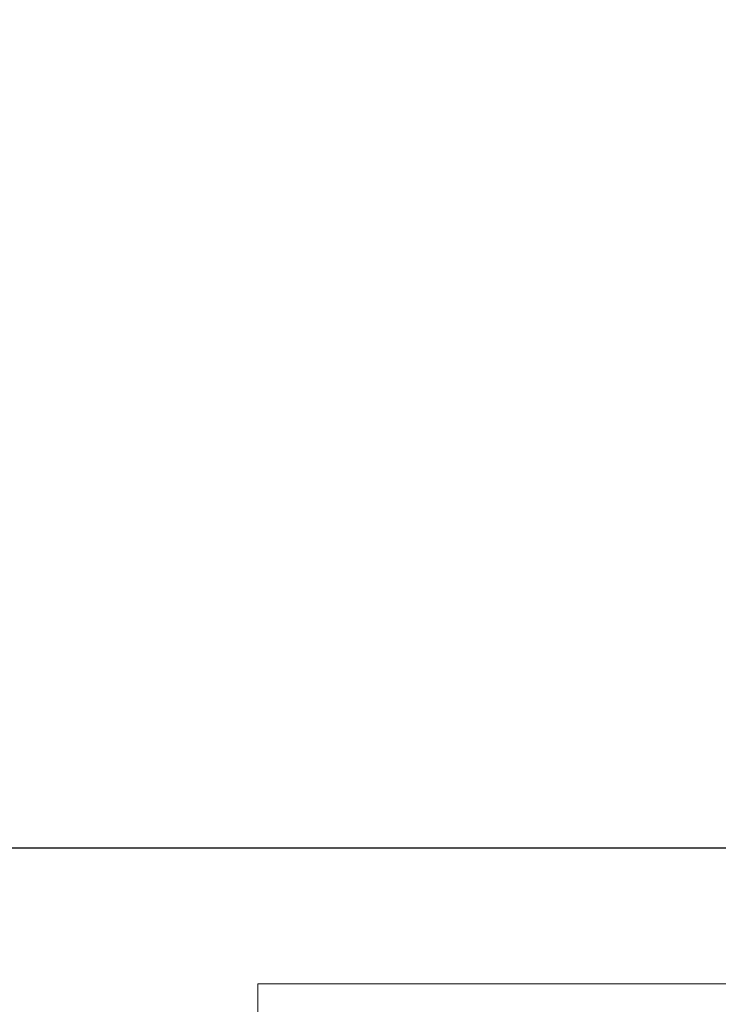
# Model space of a CAD drawing. Header units: millimetres. Extents: x -2286 to 43533, y -13832 to 14981.
# Tile 44 of 77: x 16111 to 16473, y -4944 to -4433. Entities that reach past the tile are written whole.
import ezdxf

# ---------------------------------------------------------------- set-up
doc = ezdxf.new("R2010")
doc.units = ezdxf.units.MM
doc.linetypes.add('Dash', pattern=[6, 3, -3])
for name, color, linetype, lineweight in [('A-DOOR', 31, 'Continuous', 25), ('A-DOOR-HDLN', 31, 'Continuous', 25), ('A-WALL-IDEN', 211, 'Continuous', 18)]:
    doc.layers.add(name, color=color, linetype=linetype, lineweight=lineweight)

# ---------------------------------------------------------------- blocks, each defined once
blk = doc.blocks.new('Schueco_FWS_ADS-75-SimplySmart_inw_Family-02 - FWS SI insert unit 90-1646359-4_piętro II PT - projektowany')
at = {"layer": 'A-DOOR'}
blk.add_line((-724, 76), (-724, 1015.5), dxfattribs=at)
at = {"layer": 'A-DOOR-HDLN', "linetype": 'Dash', "lineweight": 18}
blk.add_arc((-724, 76), 939.5, 360, 90, dxfattribs=at)
blk = doc.blocks.new('ET sciana_AT7 - 10mm-838066-4_piętro II PT - projektowany')
at = {"layer": 'A-WALL-IDEN'}
for p, q in [((-4, 1.96875), (4, 1.96875)), ((-4, -2.03125), (-4, 1.96875)), ((4, 1.96875), (4, -2.03125)), ((-4, -2.03125), (4, -2.03125))]:
    blk.add_line(p, q, dxfattribs=at)

msp = doc.modelspace()

# ---------------------------------------------------------------- block references
at = {"layer": 'A-DOOR', "rotation": 89.99999999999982}
msp.add_blockref('Schueco_FWS_ADS-75-SimplySmart_inw_Family-02 - FWS SI insert unit 90-1646359-4_piętro II PT - projektowany', (16707.26, -4138.76), dxfattribs=at)
at = {"layer": 'A-WALL-IDEN', "xscale": 49.99999999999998, "yscale": 49.99999999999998, "zscale": 49.99999999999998}
msp.add_blockref('ET sciana_AT7 - 10mm-838066-4_piętro II PT - projektowany', (16434.71, -5031.67), dxfattribs=at)

doc.saveas('drawing.dxf')
